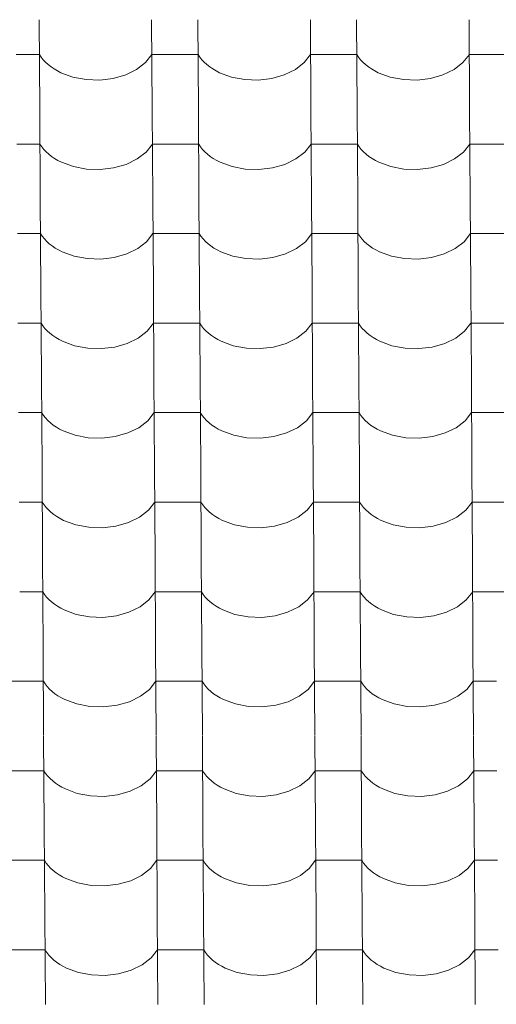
# Model space of a CAD drawing. Header units: millimetres. Extents: x -29001 to 109416, y -1251 to 13451.
# Tile 125 of 163: x -6940 to -6445, y 8009 to 9032. Entities that reach past the tile are written whole.
import ezdxf

# ---------------------------------------------------------------- set-up
doc = ezdxf.new("R2010")
doc.units = ezdxf.units.MM
doc.header["$MEASUREMENT"] = 0
doc.layers.add('POHLED JIŽNÍ_1_Konstrukce - nosné', color=7, linetype='Continuous')
doc.layers.add('POHLED JIŽNÍ_1_Nové_Výplně - Povrchové', color=7, linetype='Continuous')

# ---------------------------------------------------------------- blocks, each defined once
blk = doc.blocks.new('*X1', base_point=(-31394.7, -25864.9))
at = {"layer": 'POHLED JIŽNÍ_1_Nové_Výplně - Povrchové', "color": 21, "linetype": 'Continuous', "lineweight": 20, "true_color": 0xffaaaa}
for p, q in [((-6919.8, 9032.1), (-6919.2, 8939.4)), ((-6802.9, 9032.1), (-6802.3, 8939.4)), ((-6754.8, 9032.1), (-6754.2, 8939.4)), ((-6637.9, 9032.1), (-6637.3, 8939.4)), ((-6589.8, 9032.1), (-6589.2, 8939.4)), ((-6472.9, 9032.1), (-6472.3, 8939.4)), ((-6919.6, 8995.9), (-6943.6, 8995.9)), ((-6919.6, 8995.9), (-6917.7, 8993.2)), ((-6917.7, 8993.2), (-6915.6, 8990.5)), ((-6915.6, 8990.5), (-6913.2, 8987.9)), ((-6809.2, 8987.6), (-6802.6, 8995.9)), ((-6778.6, 8995.9), (-6802.6, 8995.9)), ((-6754.6, 8995.9), (-6778.6, 8995.9)), ((-6754.6, 8995.9), (-6752.8, 8993.2)), ((-6752.8, 8993.2), (-6750.6, 8990.5)), ((-6750.6, 8990.5), (-6748.2, 8987.9)), ((-6644.2, 8987.6), (-6637.6, 8995.9)), ((-6613.6, 8995.9), (-6637.6, 8995.9)), ((-6589.6, 8995.9), (-6613.6, 8995.9)), ((-6589.6, 8995.9), (-6587.8, 8993.2)), ((-6587.8, 8993.2), (-6585.6, 8990.5)), ((-6585.6, 8990.5), (-6583.2, 8987.9)), ((-6479.2, 8987.6), (-6472.6, 8995.9)), ((-6448.6, 8995.9), (-6472.6, 8995.9)), ((-6424.6, 8995.9), (-6448.6, 8995.9)), ((-6913.2, 8987.9), (-6910.5, 8985.4)), ((-6910.5, 8985.4), (-6907.5, 8983.1)), ((-6907.5, 8983.1), (-6904.3, 8980.9)), ((-6904.3, 8980.9), (-6900.9, 8978.9)), ((-6829.9, 8974.8), (-6818.5, 8980.4)), ((-6818.5, 8980.4), (-6809.2, 8987.6)), ((-6748.2, 8987.9), (-6745.5, 8985.4)), ((-6745.5, 8985.4), (-6742.5, 8983.1)), ((-6742.5, 8983.1), (-6739.3, 8980.9)), ((-6739.3, 8980.9), (-6735.9, 8978.9)), ((-6665, 8974.8), (-6653.5, 8980.4)), ((-6653.5, 8980.4), (-6644.2, 8987.6)), ((-6583.2, 8987.9), (-6580.5, 8985.4)), ((-6580.5, 8985.4), (-6577.5, 8983.1)), ((-6577.5, 8983.1), (-6574.3, 8980.9)), ((-6574.3, 8980.9), (-6570.9, 8978.9)), ((-6500, 8974.8), (-6488.5, 8980.4)), ((-6488.5, 8980.4), (-6479.2, 8987.6)), ((-6900.9, 8978.9), (-6897.3, 8977)), ((-6897.3, 8977), (-6884.8, 8972.5)), ((-6884.8, 8972.5), (-6871.1, 8969.9)), ((-6871.1, 8969.9), (-6856.9, 8969.4)), ((-6856.9, 8969.4), (-6843, 8971.1)), ((-6843, 8971.1), (-6829.9, 8974.8)), ((-6735.9, 8978.9), (-6732.3, 8977)), ((-6732.3, 8977), (-6719.8, 8972.5)), ((-6719.8, 8972.5), (-6706.1, 8969.9)), ((-6706.1, 8969.9), (-6692, 8969.4)), ((-6692, 8969.4), (-6678, 8971.1)), ((-6678, 8971.1), (-6665, 8974.8)), ((-6570.9, 8978.9), (-6567.3, 8977)), ((-6567.3, 8977), (-6554.8, 8972.5)), ((-6554.8, 8972.5), (-6541.1, 8969.9)), ((-6541.1, 8969.9), (-6527, 8969.4)), ((-6527, 8969.4), (-6513, 8971.1)), ((-6513, 8971.1), (-6500, 8974.8)), ((-6919.2, 8939.1), (-6918.7, 8846.4)), ((-6802.3, 8939.1), (-6801.7, 8846.4)), ((-6754.2, 8939.1), (-6753.7, 8846.4)), ((-6637.3, 8939.1), (-6636.7, 8846.4)), ((-6589.2, 8939.1), (-6588.7, 8846.4)), ((-6472.3, 8939.1), (-6471.7, 8846.4)), ((-6919, 8902.9), (-6943, 8902.9)), ((-6919, 8902.9), (-6917.2, 8900.1)), ((-6917.2, 8900.1), (-6915, 8897.4)), ((-6808.7, 8894.5), (-6802, 8902.9)), ((-6778, 8902.9), (-6802, 8902.9)), ((-6754, 8902.9), (-6778, 8902.9)), ((-6754, 8902.9), (-6752.2, 8900.1)), ((-6752.2, 8900.1), (-6750, 8897.4)), ((-6643.7, 8894.5), (-6637, 8902.9)), ((-6613, 8902.9), (-6637, 8902.9)), ((-6589, 8902.9), (-6613, 8902.9)), ((-6589, 8902.9), (-6587.2, 8900.1)), ((-6587.2, 8900.1), (-6585, 8897.4)), ((-6478.7, 8894.5), (-6472.1, 8902.9)), ((-6448, 8902.9), (-6472.1, 8902.9)), ((-6424, 8902.9), (-6448, 8902.9)), ((-6915, 8897.4), (-6912.6, 8894.9)), ((-6912.6, 8894.9), (-6909.9, 8892.4)), ((-6909.9, 8892.4), (-6907, 8890.1)), ((-6907, 8890.1), (-6903.8, 8887.9)), ((-6903.8, 8887.9), (-6900.3, 8885.9)), ((-6817.9, 8887.4), (-6808.7, 8894.5)), ((-6750, 8897.4), (-6747.6, 8894.9)), ((-6747.6, 8894.9), (-6744.9, 8892.4)), ((-6744.9, 8892.4), (-6742, 8890.1)), ((-6742, 8890.1), (-6738.8, 8887.9)), ((-6738.8, 8887.9), (-6735.3, 8885.9)), ((-6652.9, 8887.4), (-6643.7, 8894.5)), ((-6585, 8897.4), (-6582.6, 8894.9)), ((-6582.6, 8894.9), (-6579.9, 8892.4)), ((-6579.9, 8892.4), (-6577, 8890.1)), ((-6577, 8890.1), (-6573.8, 8887.9)), ((-6573.8, 8887.9), (-6570.3, 8885.9)), ((-6487.9, 8887.4), (-6478.7, 8894.5)), ((-6900.3, 8885.9), (-6896.7, 8884)), ((-6896.7, 8884), (-6884.2, 8879.5)), ((-6884.2, 8879.5), (-6870.5, 8876.9)), ((-6856.4, 8876.4), (-6842.4, 8878.1)), ((-6842.4, 8878.1), (-6829.4, 8881.8)), ((-6829.4, 8881.8), (-6817.9, 8887.4)), ((-6735.3, 8885.9), (-6731.7, 8884)), ((-6731.7, 8884), (-6719.2, 8879.5)), ((-6719.2, 8879.5), (-6705.6, 8876.9)), ((-6691.4, 8876.4), (-6677.4, 8878.1)), ((-6677.4, 8878.1), (-6664.4, 8881.8)), ((-6664.4, 8881.8), (-6652.9, 8887.4)), ((-6570.3, 8885.9), (-6566.7, 8884)), ((-6566.7, 8884), (-6554.2, 8879.5)), ((-6554.2, 8879.5), (-6540.6, 8876.9)), ((-6526.4, 8876.4), (-6512.4, 8878.1)), ((-6512.4, 8878.1), (-6499.4, 8881.8)), ((-6499.4, 8881.8), (-6487.9, 8887.4)), ((-6870.5, 8876.9), (-6856.4, 8876.4)), ((-6705.6, 8876.9), (-6691.4, 8876.4)), ((-6540.6, 8876.9), (-6526.4, 8876.4)), ((-6918.7, 8846.1), (-6918.1, 8753.4)), ((-6801.7, 8846.1), (-6801.1, 8753.4)), ((-6753.7, 8846.1), (-6753.1, 8753.4)), ((-6636.7, 8846.1), (-6636.1, 8753.4)), ((-6588.7, 8846.1), (-6588.1, 8753.4)), ((-6471.7, 8846.1), (-6471.1, 8753.4)), ((-6918.4, 8809.9), (-6942.4, 8809.9)), ((-6918.4, 8809.9), (-6916.6, 8807.1)), ((-6916.6, 8807.1), (-6914.4, 8804.4)), ((-6808.1, 8801.5), (-6801.5, 8809.9)), ((-6777.4, 8809.9), (-6801.5, 8809.9)), ((-6753.4, 8809.9), (-6777.4, 8809.9)), ((-6753.4, 8809.9), (-6751.6, 8807.1)), ((-6751.6, 8807.1), (-6749.4, 8804.4)), ((-6643.1, 8801.5), (-6636.5, 8809.9)), ((-6612.4, 8809.9), (-6636.5, 8809.9)), ((-6588.4, 8809.9), (-6612.4, 8809.9)), ((-6588.4, 8809.9), (-6586.6, 8807.1)), ((-6586.6, 8807.1), (-6584.5, 8804.4)), ((-6478.1, 8801.5), (-6471.5, 8809.9)), ((-6447.5, 8809.9), (-6471.5, 8809.9)), ((-6423.4, 8809.9), (-6447.5, 8809.9)), ((-6914.4, 8804.4), (-6912, 8801.8)), ((-6912, 8801.8), (-6909.3, 8799.4)), ((-6909.3, 8799.4), (-6906.4, 8797.1)), ((-6906.4, 8797.1), (-6903.2, 8794.9)), ((-6817.3, 8794.4), (-6808.1, 8801.5)), ((-6749.4, 8804.4), (-6747, 8801.8)), ((-6747, 8801.8), (-6744.3, 8799.4)), ((-6744.3, 8799.4), (-6741.4, 8797.1)), ((-6741.4, 8797.1), (-6738.2, 8794.9)), ((-6652.3, 8794.4), (-6643.1, 8801.5)), ((-6584.5, 8804.4), (-6582, 8801.8)), ((-6582, 8801.8), (-6579.3, 8799.4)), ((-6579.3, 8799.4), (-6576.4, 8797.1)), ((-6576.4, 8797.1), (-6573.2, 8794.9)), ((-6487.3, 8794.4), (-6478.1, 8801.5)), ((-6903.2, 8794.9), (-6899.7, 8792.9)), ((-6899.7, 8792.9), (-6896.1, 8791)), ((-6896.1, 8791), (-6883.6, 8786.4)), ((-6883.6, 8786.4), (-6870, 8783.9)), ((-6841.8, 8785.1), (-6828.8, 8788.8)), ((-6828.8, 8788.8), (-6817.3, 8794.4)), ((-6738.2, 8794.9), (-6734.8, 8792.9)), ((-6734.8, 8792.9), (-6731.1, 8791)), ((-6731.1, 8791), (-6718.6, 8786.4)), ((-6718.6, 8786.4), (-6705, 8783.9)), ((-6676.8, 8785.1), (-6663.8, 8788.8)), ((-6663.8, 8788.8), (-6652.3, 8794.4)), ((-6573.2, 8794.9), (-6569.8, 8792.9)), ((-6569.8, 8792.9), (-6566.1, 8791)), ((-6566.1, 8791), (-6553.6, 8786.4)), ((-6553.6, 8786.4), (-6540, 8783.9)), ((-6511.8, 8785.1), (-6498.8, 8788.8)), ((-6498.8, 8788.8), (-6487.3, 8794.4)), ((-6870, 8783.9), (-6855.8, 8783.4)), ((-6855.8, 8783.4), (-6841.8, 8785.1)), ((-6705, 8783.9), (-6690.8, 8783.4)), ((-6690.8, 8783.4), (-6676.8, 8785.1)), ((-6540, 8783.9), (-6525.8, 8783.4)), ((-6525.8, 8783.4), (-6511.8, 8785.1)), ((-6918.1, 8753.1), (-6917.5, 8660.4)), ((-6801.1, 8753.1), (-6800.5, 8660.4)), ((-6753.1, 8753.1), (-6752.5, 8660.4)), ((-6636.1, 8753.1), (-6635.5, 8660.4)), ((-6588.1, 8753.1), (-6587.5, 8660.4)), ((-6471.1, 8753.1), (-6470.5, 8660.4)), ((-6917.8, 8716.9), (-6941.9, 8716.9)), ((-6917.8, 8716.9), (-6916, 8714.1)), ((-6916, 8714.1), (-6913.9, 8711.4)), ((-6807.5, 8708.5), (-6800.9, 8716.9)), ((-6776.9, 8716.9), (-6800.9, 8716.9)), ((-6752.8, 8716.9), (-6776.9, 8716.9)), ((-6752.8, 8716.9), (-6751, 8714.1)), ((-6751, 8714.1), (-6748.9, 8711.4)), ((-6642.5, 8708.5), (-6635.9, 8716.9)), ((-6611.9, 8716.9), (-6635.9, 8716.9)), ((-6587.8, 8716.9), (-6611.9, 8716.9)), ((-6587.8, 8716.9), (-6586, 8714.1)), ((-6586, 8714.1), (-6583.9, 8711.4)), ((-6477.5, 8708.5), (-6470.9, 8716.9)), ((-6446.9, 8716.9), (-6470.9, 8716.9)), ((-6422.9, 8716.9), (-6446.9, 8716.9)), ((-6913.9, 8711.4), (-6911.4, 8708.8)), ((-6911.4, 8708.8), (-6908.7, 8706.4)), ((-6908.7, 8706.4), (-6905.8, 8704)), ((-6905.8, 8704), (-6902.6, 8701.9)), ((-6816.8, 8701.4), (-6807.5, 8708.5)), ((-6748.9, 8711.4), (-6746.4, 8708.8)), ((-6746.4, 8708.8), (-6743.7, 8706.4)), ((-6743.7, 8706.4), (-6740.8, 8704)), ((-6740.8, 8704), (-6737.6, 8701.9)), ((-6651.8, 8701.4), (-6642.5, 8708.5)), ((-6583.9, 8711.4), (-6581.4, 8708.8)), ((-6581.4, 8708.8), (-6578.8, 8706.4)), ((-6578.8, 8706.4), (-6575.8, 8704)), ((-6575.8, 8704), (-6572.6, 8701.9)), ((-6486.8, 8701.4), (-6477.5, 8708.5)), ((-6902.6, 8701.9), (-6899.2, 8699.9)), ((-6899.2, 8699.9), (-6895.5, 8698)), ((-6895.5, 8698), (-6883.1, 8693.4)), ((-6841.2, 8692), (-6828.2, 8695.8)), ((-6828.2, 8695.8), (-6816.8, 8701.4)), ((-6737.6, 8701.9), (-6734.2, 8699.9)), ((-6734.2, 8699.9), (-6730.5, 8698)), ((-6730.5, 8698), (-6718.1, 8693.4)), ((-6676.2, 8692), (-6663.2, 8695.8)), ((-6663.2, 8695.8), (-6651.8, 8701.4)), ((-6572.6, 8701.9), (-6569.2, 8699.9)), ((-6569.2, 8699.9), (-6565.5, 8698)), ((-6565.5, 8698), (-6553.1, 8693.4)), ((-6511.2, 8692), (-6498.2, 8695.8)), ((-6498.2, 8695.8), (-6486.8, 8701.4)), ((-6883.1, 8693.4), (-6869.4, 8690.8)), ((-6869.4, 8690.8), (-6855.2, 8690.4)), ((-6855.2, 8690.4), (-6841.2, 8692)), ((-6718.1, 8693.4), (-6704.4, 8690.8)), ((-6704.4, 8690.8), (-6690.2, 8690.4)), ((-6690.2, 8690.4), (-6676.2, 8692)), ((-6553.1, 8693.4), (-6539.4, 8690.8)), ((-6539.4, 8690.8), (-6525.2, 8690.4)), ((-6525.2, 8690.4), (-6511.2, 8692)), ((-6917.5, 8660.1), (-6916.9, 8567.4)), ((-6800.5, 8660.1), (-6799.9, 8567.4)), ((-6752.5, 8660.1), (-6751.9, 8567.4)), ((-6635.5, 8660.1), (-6634.9, 8567.4)), ((-6587.5, 8660.1), (-6586.9, 8567.4)), ((-6470.5, 8660.1), (-6470, 8567.4)), ((-6917.3, 8623.9), (-6941.3, 8623.9)), ((-6917.3, 8623.9), (-6915.4, 8621.1)), ((-6806.9, 8615.5), (-6800.3, 8623.9)), ((-6776.3, 8623.9), (-6800.3, 8623.9)), ((-6752.3, 8623.9), (-6776.3, 8623.9)), ((-6752.3, 8623.9), (-6750.4, 8621.1)), ((-6641.9, 8615.5), (-6635.3, 8623.9)), ((-6611.3, 8623.9), (-6635.3, 8623.9)), ((-6587.3, 8623.9), (-6611.3, 8623.9)), ((-6587.3, 8623.9), (-6585.4, 8621.1)), ((-6476.9, 8615.5), (-6470.3, 8623.9)), ((-6446.3, 8623.9), (-6470.3, 8623.9)), ((-6422.3, 8623.9), (-6446.3, 8623.9)), ((-6915.4, 8621.1), (-6913.3, 8618.4)), ((-6913.3, 8618.4), (-6910.9, 8615.8)), ((-6910.9, 8615.8), (-6908.2, 8613.4)), ((-6908.2, 8613.4), (-6905.2, 8611)), ((-6816.2, 8608.3), (-6806.9, 8615.5)), ((-6750.4, 8621.1), (-6748.3, 8618.4)), ((-6748.3, 8618.4), (-6745.9, 8615.8)), ((-6745.9, 8615.8), (-6743.2, 8613.4)), ((-6743.2, 8613.4), (-6740.2, 8611)), ((-6651.2, 8608.3), (-6641.9, 8615.5)), ((-6585.4, 8621.1), (-6583.3, 8618.4)), ((-6583.3, 8618.4), (-6580.9, 8615.8)), ((-6580.9, 8615.8), (-6578.2, 8613.4)), ((-6578.2, 8613.4), (-6575.2, 8611)), ((-6486.2, 8608.3), (-6476.9, 8615.5)), ((-6905.2, 8611), (-6902, 8608.9)), ((-6902, 8608.9), (-6898.6, 8606.8)), ((-6898.6, 8606.8), (-6895, 8605)), ((-6895, 8605), (-6882.5, 8600.4)), ((-6840.7, 8599), (-6827.6, 8602.8)), ((-6827.6, 8602.8), (-6816.2, 8608.3)), ((-6740.2, 8611), (-6737, 8608.9)), ((-6737, 8608.9), (-6733.6, 8606.8)), ((-6733.6, 8606.8), (-6730, 8605)), ((-6730, 8605), (-6717.5, 8600.4)), ((-6675.7, 8599), (-6662.6, 8602.8)), ((-6662.6, 8602.8), (-6651.2, 8608.3)), ((-6575.2, 8611), (-6572, 8608.9)), ((-6572, 8608.9), (-6568.6, 8606.8)), ((-6568.6, 8606.8), (-6565, 8605)), ((-6565, 8605), (-6552.5, 8600.4)), ((-6510.7, 8599), (-6497.6, 8602.8)), ((-6497.6, 8602.8), (-6486.2, 8608.3)), ((-6882.5, 8600.4), (-6868.8, 8597.8)), ((-6868.8, 8597.8), (-6854.6, 8597.4)), ((-6854.6, 8597.4), (-6840.7, 8599)), ((-6717.5, 8600.4), (-6703.8, 8597.8)), ((-6703.8, 8597.8), (-6689.6, 8597.4)), ((-6689.6, 8597.4), (-6675.7, 8599)), ((-6552.5, 8600.4), (-6538.8, 8597.8)), ((-6538.8, 8597.8), (-6524.6, 8597.4)), ((-6524.6, 8597.4), (-6510.7, 8599)), ((-6916.9, 8567.1), (-6916.3, 8474.4)), ((-6799.9, 8567.1), (-6799.4, 8474.4)), ((-6751.9, 8567.1), (-6751.3, 8474.4)), ((-6634.9, 8567.1), (-6634.4, 8474.4)), ((-6586.9, 8567.1), (-6586.3, 8474.4)), ((-6470, 8567.1), (-6469.4, 8474.4)), ((-6916.7, 8530.9), (-6940.7, 8530.9)), ((-6916.7, 8530.9), (-6914.8, 8528.1)), ((-6806.3, 8522.5), (-6799.7, 8530.9)), ((-6775.7, 8530.9), (-6799.7, 8530.9)), ((-6751.7, 8530.9), (-6775.7, 8530.9)), ((-6751.7, 8530.9), (-6749.8, 8528.1)), ((-6641.3, 8522.5), (-6634.7, 8530.9)), ((-6610.7, 8530.9), (-6634.7, 8530.9)), ((-6586.7, 8530.9), (-6610.7, 8530.9)), ((-6586.7, 8530.9), (-6584.8, 8528.1)), ((-6476.3, 8522.5), (-6469.7, 8530.9)), ((-6445.7, 8530.9), (-6469.7, 8530.9)), ((-6421.7, 8530.9), (-6445.7, 8530.9)), ((-6914.8, 8528.1), (-6912.7, 8525.4)), ((-6912.7, 8525.4), (-6910.3, 8522.8)), ((-6910.3, 8522.8), (-6907.6, 8520.4)), ((-6907.6, 8520.4), (-6904.6, 8518)), ((-6815.6, 8515.3), (-6806.3, 8522.5)), ((-6749.8, 8528.1), (-6747.7, 8525.4)), ((-6747.7, 8525.4), (-6745.3, 8522.8)), ((-6745.3, 8522.8), (-6742.6, 8520.4)), ((-6742.6, 8520.4), (-6739.6, 8518)), ((-6650.6, 8515.3), (-6641.3, 8522.5)), ((-6584.8, 8528.1), (-6582.7, 8525.4)), ((-6582.7, 8525.4), (-6580.3, 8522.8)), ((-6580.3, 8522.8), (-6577.6, 8520.4)), ((-6577.6, 8520.4), (-6574.6, 8518)), ((-6485.6, 8515.3), (-6476.3, 8522.5)), ((-6904.6, 8518), (-6901.4, 8515.9)), ((-6901.4, 8515.9), (-6898, 8513.8)), ((-6898, 8513.8), (-6894.4, 8512)), ((-6894.4, 8512), (-6881.9, 8507.4)), ((-6840.1, 8506), (-6827, 8509.7)), ((-6827, 8509.7), (-6815.6, 8515.3)), ((-6739.6, 8518), (-6736.4, 8515.9)), ((-6736.4, 8515.9), (-6733, 8513.8)), ((-6733, 8513.8), (-6729.4, 8512)), ((-6729.4, 8512), (-6716.9, 8507.4)), ((-6675.1, 8506), (-6662, 8509.7)), ((-6662, 8509.7), (-6650.6, 8515.3)), ((-6574.6, 8518), (-6571.4, 8515.9)), ((-6571.4, 8515.9), (-6568, 8513.8)), ((-6568, 8513.8), (-6564.4, 8512)), ((-6564.4, 8512), (-6551.9, 8507.4)), ((-6510.1, 8506), (-6497, 8509.7)), ((-6497, 8509.7), (-6485.6, 8515.3)), ((-6881.9, 8507.4), (-6868.2, 8504.8)), ((-6868.2, 8504.8), (-6854, 8504.4)), ((-6854, 8504.4), (-6840.1, 8506)), ((-6716.9, 8507.4), (-6703.2, 8504.8)), ((-6703.2, 8504.8), (-6689, 8504.4)), ((-6689, 8504.4), (-6675.1, 8506)), ((-6551.9, 8507.4), (-6538.2, 8504.8)), ((-6538.2, 8504.8), (-6524, 8504.4)), ((-6524, 8504.4), (-6510.1, 8506)), ((-6916.3, 8474), (-6915.7, 8381.4)), ((-6799.4, 8474), (-6798.8, 8381.4)), ((-6751.3, 8474), (-6750.7, 8381.4)), ((-6634.4, 8474), (-6633.8, 8381.4)), ((-6586.3, 8474), (-6585.8, 8381.4)), ((-6469.4, 8474), (-6468.8, 8381.4)), ((-6916.1, 8437.9), (-6940.1, 8437.9)), ((-6916.1, 8437.9), (-6914.3, 8435.1)), ((-6805.8, 8429.5), (-6799.1, 8437.9)), ((-6775.1, 8437.9), (-6799.1, 8437.9)), ((-6751.1, 8437.9), (-6775.1, 8437.9)), ((-6751.1, 8437.9), (-6749.3, 8435.1)), ((-6640.8, 8429.5), (-6634.1, 8437.9)), ((-6610.1, 8437.9), (-6634.1, 8437.9)), ((-6586.1, 8437.9), (-6610.1, 8437.9)), ((-6586.1, 8437.9), (-6584.3, 8435.1)), ((-6475.8, 8429.5), (-6469.1, 8437.9)), ((-6445.1, 8437.9), (-6469.1, 8437.9)), ((-6421.1, 8437.9), (-6445.1, 8437.9)), ((-6914.3, 8435.1), (-6912.1, 8432.4)), ((-6912.1, 8432.4), (-6909.7, 8429.8)), ((-6909.7, 8429.8), (-6907, 8427.3)), ((-6815, 8422.3), (-6805.8, 8429.5)), ((-6749.3, 8435.1), (-6747.1, 8432.4)), ((-6747.1, 8432.4), (-6744.7, 8429.8)), ((-6744.7, 8429.8), (-6742, 8427.3)), ((-6650, 8422.3), (-6640.8, 8429.5)), ((-6584.3, 8435.1), (-6582.1, 8432.4)), ((-6582.1, 8432.4), (-6579.7, 8429.8)), ((-6579.7, 8429.8), (-6577, 8427.3)), ((-6485, 8422.3), (-6475.8, 8429.5)), ((-6907, 8427.3), (-6904, 8425)), ((-6904, 8425), (-6900.8, 8422.8)), ((-6900.8, 8422.8), (-6897.4, 8420.8)), ((-6897.4, 8420.8), (-6893.8, 8419)), ((-6893.8, 8419), (-6881.3, 8414.4)), ((-6826.5, 8416.7), (-6815, 8422.3)), ((-6742, 8427.3), (-6739, 8425)), ((-6739, 8425), (-6735.8, 8422.8)), ((-6735.8, 8422.8), (-6732.4, 8420.8)), ((-6732.4, 8420.8), (-6728.8, 8419)), ((-6728.8, 8419), (-6716.3, 8414.4)), ((-6661.5, 8416.7), (-6650, 8422.3)), ((-6577, 8427.3), (-6574.1, 8425)), ((-6574.1, 8425), (-6570.9, 8422.8)), ((-6570.9, 8422.8), (-6567.4, 8420.8)), ((-6567.4, 8420.8), (-6563.8, 8419)), ((-6563.8, 8419), (-6551.3, 8414.4)), ((-6496.5, 8416.7), (-6485, 8422.3)), ((-6881.3, 8414.4), (-6867.6, 8411.8)), ((-6867.6, 8411.8), (-6853.5, 8411.3)), ((-6853.5, 8411.3), (-6839.5, 8413)), ((-6839.5, 8413), (-6826.5, 8416.7)), ((-6716.3, 8414.4), (-6702.6, 8411.8)), ((-6702.6, 8411.8), (-6688.5, 8411.3)), ((-6688.5, 8411.3), (-6674.5, 8413)), ((-6674.5, 8413), (-6661.5, 8416.7)), ((-6551.3, 8414.4), (-6537.6, 8411.8)), ((-6537.6, 8411.8), (-6523.5, 8411.3)), ((-6523.5, 8411.3), (-6509.5, 8413)), ((-6509.5, 8413), (-6496.5, 8416.7)), ((-6915.7, 8381), (-6915.2, 8288.4)), ((-6798.8, 8381), (-6798.2, 8288.4)), ((-6750.7, 8381), (-6750.2, 8288.4)), ((-6633.8, 8381), (-6633.2, 8288.4)), ((-6585.7, 8381), (-6585.2, 8288.4)), ((-6468.8, 8381), (-6468.2, 8288.4)), ((-6939.5, 8344.9), (-6963.6, 8344.9)), ((-6915.5, 8344.9), (-6939.5, 8344.9)), ((-6915.5, 8344.9), (-6913.7, 8342.1)), ((-6913.7, 8342.1), (-6911.5, 8339.4)), ((-6911.5, 8339.4), (-6909.1, 8336.8)), ((-6909.1, 8336.8), (-6906.4, 8334.3)), ((-6814.4, 8329.3), (-6805.2, 8336.5)), ((-6805.2, 8336.5), (-6798.6, 8344.9)), ((-6774.5, 8344.9), (-6798.6, 8344.9)), ((-6750.5, 8344.9), (-6774.5, 8344.9)), ((-6750.5, 8344.9), (-6748.7, 8342.1)), ((-6748.7, 8342.1), (-6746.5, 8339.4)), ((-6746.5, 8339.4), (-6744.1, 8336.8)), ((-6744.1, 8336.8), (-6741.4, 8334.3)), ((-6649.4, 8329.3), (-6640.2, 8336.5)), ((-6640.2, 8336.5), (-6633.6, 8344.9)), ((-6609.5, 8344.9), (-6633.6, 8344.9)), ((-6585.5, 8344.9), (-6609.5, 8344.9)), ((-6585.5, 8344.9), (-6583.7, 8342.1)), ((-6583.7, 8342.1), (-6581.5, 8339.4)), ((-6581.5, 8339.4), (-6579.1, 8336.8)), ((-6579.1, 8336.8), (-6576.4, 8334.3)), ((-6484.4, 8329.3), (-6475.2, 8336.5)), ((-6475.2, 8336.5), (-6468.6, 8344.9)), ((-6444.5, 8344.9), (-6468.6, 8344.9)), ((-6906.4, 8334.3), (-6903.5, 8332)), ((-6903.5, 8332), (-6900.3, 8329.8)), ((-6900.3, 8329.8), (-6896.8, 8327.8)), ((-6896.8, 8327.8), (-6893.2, 8326)), ((-6893.2, 8326), (-6880.7, 8321.4)), ((-6825.9, 8323.7), (-6814.4, 8329.3)), ((-6741.4, 8334.3), (-6738.5, 8332)), ((-6738.5, 8332), (-6735.3, 8329.8)), ((-6735.3, 8329.8), (-6731.8, 8327.8)), ((-6731.8, 8327.8), (-6728.2, 8326)), ((-6728.2, 8326), (-6715.7, 8321.4)), ((-6660.9, 8323.7), (-6649.4, 8329.3)), ((-6576.4, 8334.3), (-6573.5, 8332)), ((-6573.5, 8332), (-6570.3, 8329.8)), ((-6570.3, 8329.8), (-6566.8, 8327.8)), ((-6566.8, 8327.8), (-6563.2, 8326)), ((-6563.2, 8326), (-6550.7, 8321.4)), ((-6495.9, 8323.7), (-6484.4, 8329.3)), ((-6880.7, 8321.4), (-6867.1, 8318.8)), ((-6867.1, 8318.8), (-6852.9, 8318.3)), ((-6852.9, 8318.3), (-6838.9, 8320)), ((-6838.9, 8320), (-6825.9, 8323.7)), ((-6715.7, 8321.4), (-6702.1, 8318.8)), ((-6702.1, 8318.8), (-6687.9, 8318.3)), ((-6687.9, 8318.3), (-6673.9, 8320)), ((-6673.9, 8320), (-6660.9, 8323.7)), ((-6550.7, 8321.4), (-6537.1, 8318.8)), ((-6537.1, 8318.8), (-6522.9, 8318.3)), ((-6522.9, 8318.3), (-6508.9, 8320)), ((-6508.9, 8320), (-6495.9, 8323.7)), ((-6915.2, 8288), (-6914.6, 8195.4)), ((-6798.2, 8288), (-6797.6, 8195.4)), ((-6750.2, 8288), (-6749.6, 8195.4)), ((-6633.2, 8288), (-6632.6, 8195.4)), ((-6585.2, 8288), (-6584.6, 8195.4)), ((-6468.2, 8288), (-6467.6, 8195.4)), ((-6939, 8251.9), (-6963, 8251.9)), ((-6914.9, 8251.9), (-6939, 8251.9)), ((-6914.9, 8251.9), (-6913.1, 8249.1)), ((-6913.1, 8249.1), (-6911, 8246.4)), ((-6911, 8246.4), (-6908.5, 8243.8)), ((-6908.5, 8243.8), (-6905.8, 8241.3)), ((-6804.6, 8243.5), (-6798, 8251.9)), ((-6774, 8251.9), (-6798, 8251.9)), ((-6749.9, 8251.9), (-6774, 8251.9)), ((-6749.9, 8251.9), (-6748.1, 8249.1)), ((-6748.1, 8249.1), (-6746, 8246.4)), ((-6746, 8246.4), (-6743.5, 8243.8)), ((-6743.5, 8243.8), (-6740.8, 8241.3)), ((-6639.6, 8243.5), (-6633, 8251.9)), ((-6609, 8251.9), (-6633, 8251.9)), ((-6584.9, 8251.9), (-6609, 8251.9)), ((-6584.9, 8251.9), (-6583.1, 8249.1)), ((-6583.1, 8249.1), (-6581, 8246.4)), ((-6581, 8246.4), (-6578.5, 8243.8)), ((-6578.5, 8243.8), (-6575.8, 8241.3)), ((-6474.6, 8243.5), (-6468, 8251.9)), ((-6444, 8251.9), (-6468, 8251.9)), ((-6905.8, 8241.3), (-6902.9, 8239)), ((-6902.9, 8239), (-6899.7, 8236.8)), ((-6899.7, 8236.8), (-6896.3, 8234.8)), ((-6896.3, 8234.8), (-6892.6, 8233)), ((-6825.3, 8230.7), (-6813.9, 8236.3)), ((-6813.9, 8236.3), (-6804.6, 8243.5)), ((-6740.8, 8241.3), (-6737.9, 8239)), ((-6737.9, 8239), (-6734.7, 8236.8)), ((-6734.7, 8236.8), (-6731.3, 8234.8)), ((-6731.3, 8234.8), (-6727.6, 8233)), ((-6660.3, 8230.7), (-6648.9, 8236.3)), ((-6648.9, 8236.3), (-6639.6, 8243.5)), ((-6575.8, 8241.3), (-6572.9, 8239)), ((-6572.9, 8239), (-6569.7, 8236.8)), ((-6569.7, 8236.8), (-6566.3, 8234.8)), ((-6566.3, 8234.8), (-6562.6, 8233)), ((-6495.3, 8230.7), (-6483.9, 8236.3)), ((-6483.9, 8236.3), (-6474.6, 8243.5)), ((-6892.6, 8233), (-6880.2, 8228.4)), ((-6880.2, 8228.4), (-6866.5, 8225.8)), ((-6866.5, 8225.8), (-6852.3, 8225.3)), ((-6852.3, 8225.3), (-6838.3, 8227)), ((-6838.3, 8227), (-6825.3, 8230.7)), ((-6727.6, 8233), (-6715.2, 8228.4)), ((-6715.2, 8228.4), (-6701.5, 8225.8)), ((-6701.5, 8225.8), (-6687.3, 8225.3)), ((-6687.3, 8225.3), (-6673.3, 8227)), ((-6673.3, 8227), (-6660.3, 8230.7)), ((-6562.6, 8233), (-6550.2, 8228.4)), ((-6550.2, 8228.4), (-6536.5, 8225.8)), ((-6536.5, 8225.8), (-6522.3, 8225.3)), ((-6522.3, 8225.3), (-6508.3, 8227)), ((-6508.3, 8227), (-6495.3, 8230.7)), ((-6914.6, 8195), (-6914, 8102.3)), ((-6797.6, 8195), (-6797, 8102.3)), ((-6749.6, 8195), (-6749, 8102.3)), ((-6632.6, 8195), (-6632, 8102.3)), ((-6584.6, 8195), (-6584, 8102.3)), ((-6467.6, 8195), (-6467, 8102.3)), ((-6938.4, 8158.9), (-6962.4, 8158.9)), ((-6914.4, 8158.9), (-6938.4, 8158.9)), ((-6914.4, 8158.9), (-6912.5, 8156.1)), ((-6912.5, 8156.1), (-6910.4, 8153.4)), ((-6910.4, 8153.4), (-6908, 8150.8)), ((-6804, 8150.5), (-6797.4, 8158.9)), ((-6773.4, 8158.9), (-6797.4, 8158.9)), ((-6749.4, 8158.9), (-6773.4, 8158.9)), ((-6749.4, 8158.9), (-6747.5, 8156.1)), ((-6747.5, 8156.1), (-6745.4, 8153.4)), ((-6745.4, 8153.4), (-6743, 8150.8)), ((-6639, 8150.5), (-6632.4, 8158.9)), ((-6608.4, 8158.9), (-6632.4, 8158.9)), ((-6584.4, 8158.9), (-6608.4, 8158.9)), ((-6584.4, 8158.9), (-6582.5, 8156.1)), ((-6582.5, 8156.1), (-6580.4, 8153.4)), ((-6580.4, 8153.4), (-6578, 8150.8)), ((-6474, 8150.5), (-6467.4, 8158.9)), ((-6443.4, 8158.9), (-6467.4, 8158.9)), ((-6908, 8150.8), (-6905.3, 8148.3)), ((-6905.3, 8148.3), (-6902.3, 8146)), ((-6902.3, 8146), (-6899.1, 8143.8)), ((-6899.1, 8143.8), (-6895.7, 8141.8)), ((-6895.7, 8141.8), (-6892, 8139.9)), ((-6824.7, 8137.7), (-6813.3, 8143.3)), ((-6813.3, 8143.3), (-6804, 8150.5)), ((-6743, 8150.8), (-6740.3, 8148.3)), ((-6740.3, 8148.3), (-6737.3, 8146)), ((-6737.3, 8146), (-6734.1, 8143.8)), ((-6734.1, 8143.8), (-6730.7, 8141.8)), ((-6730.7, 8141.8), (-6727, 8139.9)), ((-6659.7, 8137.7), (-6648.3, 8143.3)), ((-6648.3, 8143.3), (-6639, 8150.5)), ((-6578, 8150.8), (-6575.3, 8148.3)), ((-6575.3, 8148.3), (-6572.3, 8146)), ((-6572.3, 8146), (-6569.1, 8143.8)), ((-6569.1, 8143.8), (-6565.7, 8141.8)), ((-6565.7, 8141.8), (-6562, 8139.9)), ((-6494.7, 8137.7), (-6483.3, 8143.3)), ((-6483.3, 8143.3), (-6474, 8150.5)), ((-6892, 8139.9), (-6879.6, 8135.4)), ((-6879.6, 8135.4), (-6865.9, 8132.8)), ((-6865.9, 8132.8), (-6851.7, 8132.3)), ((-6851.7, 8132.3), (-6837.8, 8134)), ((-6837.8, 8134), (-6824.7, 8137.7)), ((-6727, 8139.9), (-6714.6, 8135.4)), ((-6714.6, 8135.4), (-6700.9, 8132.8)), ((-6700.9, 8132.8), (-6686.7, 8132.3)), ((-6686.7, 8132.3), (-6672.8, 8134)), ((-6672.8, 8134), (-6659.7, 8137.7)), ((-6562, 8139.9), (-6549.6, 8135.4)), ((-6549.6, 8135.4), (-6535.9, 8132.8)), ((-6535.9, 8132.8), (-6521.7, 8132.3)), ((-6521.7, 8132.3), (-6507.8, 8134)), ((-6507.8, 8134), (-6494.7, 8137.7)), ((-6914, 8102), (-6913.4, 8009.3)), ((-6797, 8102), (-6796.5, 8009.3)), ((-6749, 8102), (-6748.4, 8009.3)), ((-6632, 8102), (-6631.5, 8009.3)), ((-6584, 8102), (-6583.4, 8009.3)), ((-6467, 8102), (-6466.5, 8009.3)), ((-6937.8, 8065.9), (-6961.8, 8065.9)), ((-6913.8, 8065.9), (-6937.8, 8065.9)), ((-6913.8, 8065.9), (-6911.9, 8063.1)), ((-6911.9, 8063.1), (-6909.8, 8060.4)), ((-6909.8, 8060.4), (-6907.4, 8057.8)), ((-6803.4, 8057.5), (-6796.8, 8065.9)), ((-6772.8, 8065.9), (-6796.8, 8065.9)), ((-6748.8, 8065.9), (-6772.8, 8065.9)), ((-6748.8, 8065.9), (-6746.9, 8063.1)), ((-6746.9, 8063.1), (-6744.8, 8060.4)), ((-6744.8, 8060.4), (-6742.4, 8057.8)), ((-6638.4, 8057.5), (-6631.8, 8065.9)), ((-6607.8, 8065.9), (-6631.8, 8065.9)), ((-6583.8, 8065.9), (-6607.8, 8065.9)), ((-6583.8, 8065.9), (-6581.9, 8063.1)), ((-6581.9, 8063.1), (-6579.8, 8060.4)), ((-6579.8, 8060.4), (-6577.4, 8057.8)), ((-6473.4, 8057.5), (-6466.8, 8065.9)), ((-6442.8, 8065.9), (-6466.8, 8065.9)), ((-6907.4, 8057.8), (-6904.7, 8055.3)), ((-6904.7, 8055.3), (-6901.7, 8053)), ((-6901.7, 8053), (-6898.5, 8050.8)), ((-6898.5, 8050.8), (-6895.1, 8048.8)), ((-6824.1, 8044.7), (-6812.7, 8050.3)), ((-6812.7, 8050.3), (-6803.4, 8057.5)), ((-6742.4, 8057.8), (-6739.7, 8055.3)), ((-6739.7, 8055.3), (-6736.7, 8053)), ((-6736.7, 8053), (-6733.5, 8050.8)), ((-6733.5, 8050.8), (-6730.1, 8048.8)), ((-6659.1, 8044.7), (-6647.7, 8050.3)), ((-6647.7, 8050.3), (-6638.4, 8057.5)), ((-6577.4, 8057.8), (-6574.7, 8055.3)), ((-6574.7, 8055.3), (-6571.7, 8053)), ((-6571.7, 8053), (-6568.5, 8050.8)), ((-6568.5, 8050.8), (-6565.1, 8048.8)), ((-6494.1, 8044.7), (-6482.7, 8050.3)), ((-6482.7, 8050.3), (-6473.4, 8057.5)), ((-6895.1, 8048.8), (-6891.5, 8046.9)), ((-6891.5, 8046.9), (-6879, 8042.4)), ((-6879, 8042.4), (-6865.3, 8039.8)), ((-6865.3, 8039.8), (-6851.1, 8039.3)), ((-6851.1, 8039.3), (-6837.2, 8041)), ((-6837.2, 8041), (-6824.1, 8044.7)), ((-6730.1, 8048.8), (-6726.5, 8046.9)), ((-6726.5, 8046.9), (-6714, 8042.4)), ((-6714, 8042.4), (-6700.3, 8039.8)), ((-6700.3, 8039.8), (-6686.1, 8039.3)), ((-6686.1, 8039.3), (-6672.2, 8041)), ((-6672.2, 8041), (-6659.1, 8044.7)), ((-6565.1, 8048.8), (-6561.5, 8046.9)), ((-6561.5, 8046.9), (-6549, 8042.4)), ((-6549, 8042.4), (-6535.3, 8039.8)), ((-6535.3, 8039.8), (-6521.1, 8039.3)), ((-6521.1, 8039.3), (-6507.2, 8041)), ((-6507.2, 8041), (-6494.1, 8044.7))]:
    blk.add_line(p, q, dxfattribs=at)

msp = doc.modelspace()

# ---------------------------------------------------------------- block references
at = {"layer": 'POHLED JIŽNÍ_1_Konstrukce - nosné', "color": 9, "linetype": 'Continuous', "lineweight": 13}
msp.add_blockref('*X1', (-31394.7, -25864.9), dxfattribs=at)

doc.saveas('drawing.dxf')
